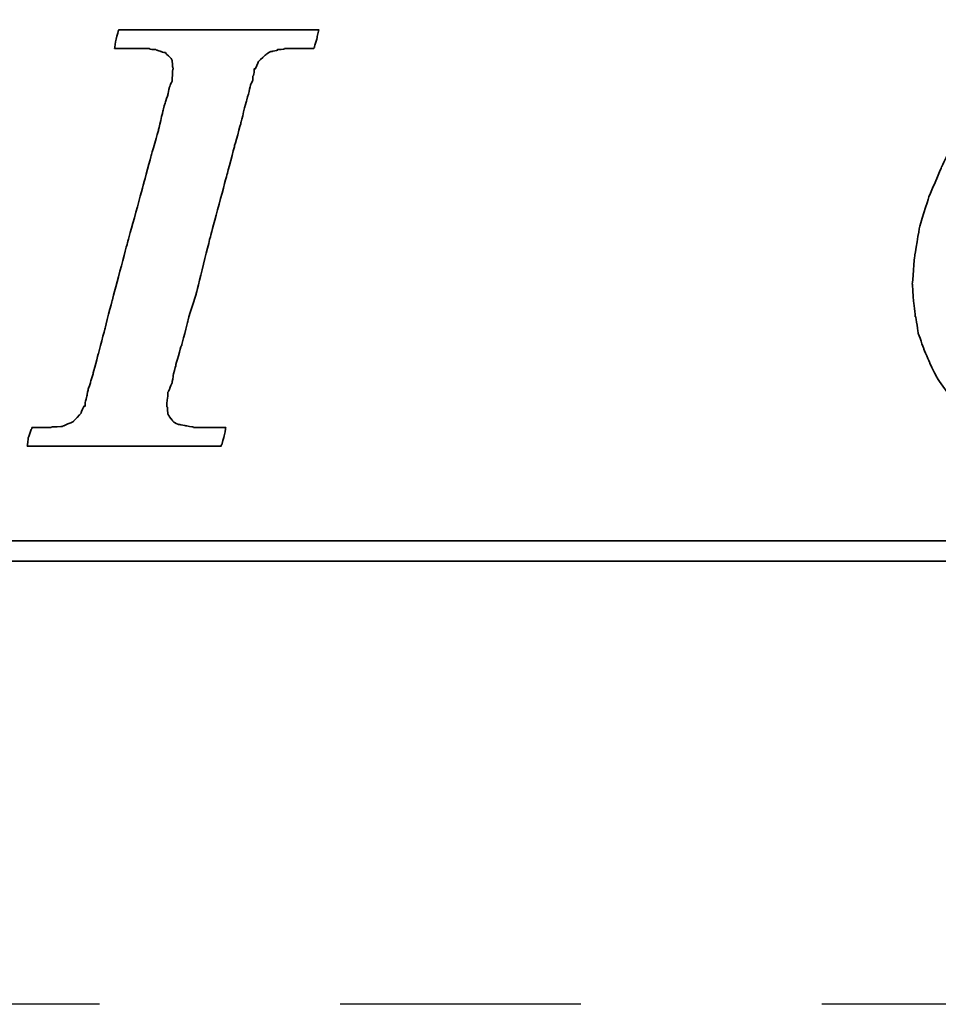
# Model space of a CAD drawing. Extents: x 158 to 713, y 26 to 428.
# Tile 32 of 50: x 675.88 to 680.65, y 86.09 to 91.2. Entities that reach past the tile are written whole.
import ezdxf

# ---------------------------------------------------------------- set-up
doc = ezdxf.new("R2010")
doc.units = 0
doc.header["$MEASUREMENT"] = 0
doc.linetypes.add('CENTER', pattern=[2, 1.25, -0.25, 0.25, -0.25])
for name, color, linetype in [('CL', 1, 'CENTER'), ('DIM', 4, 'CONTINUOUS'), ('layer 1', 7, 'CONTINUOUS')]:
    doc.layers.add(name, color=color, linetype=linetype)

# ---------------------------------------------------------------- blocks, each defined once
blk = doc.blocks.new('TBI MOTION logo(完整正式版)')
at = {"layer": 'layer 1', "color": 22, "lineweight": 35}
for points, knots in [([(-11.34375, -6.98375), (-11.34375, -6.98375), (-10.91375, -7.43875), (-10.91375, -7.43875), (-10.91375, -7.43875), (-10.91375, -7.43875), (-10.38625, -7.87125), (-10.38625, -7.87125), (-10.38625, -7.87125), (-10.38625, -7.87125), (-9.81125, -8.20375), (-9.81125, -8.20375), (-9.81125, -8.20375), (-9.81125, -8.20375), (-9.21125, -8.51875), (-9.21125, -8.51875), (-9.21125, -8.51875), (-9.21125, -8.51875), (-8.51625, -8.75875), (-8.51625, -8.75875), (-8.51625, -8.75875), (-8.51625, -8.75875), (-7.77125, -8.90375), (-7.77125, -8.90375), (-7.77125, -8.90375), (-7.77125, -8.90375), (-6.97875, -8.99875), (-6.97875, -8.99875), (-6.97875, -8.99875), (-6.97875, -8.99875), (-6.14125, -9.02375), (-6.14125, -9.02375), (-6.14125, -9.02375), (-6.14125, -9.02375), (-5.37125, -8.99875), (-5.37125, -8.99875), (-5.37125, -8.99875), (-5.37125, -8.99875), (-4.65375, -8.94875), (-4.65375, -8.94875), (-4.65375, -8.94875), (-4.65375, -8.94875), (-3.93375, -8.80625), (-3.93375, -8.80625), (-3.93375, -8.80625), (-3.93375, -8.80625), (-3.21375, -8.66375), (-3.21375, -8.66375), (-3.21375, -8.66375), (-3.21375, -8.66375), (-2.49375, -8.39875), (-2.49375, -8.39875), (-2.49375, -8.39875), (-2.49375, -8.39875), (-1.79875, -8.13375), (-1.79875, -8.13375), (-1.79875, -8.13375), (-1.79875, -8.13375), (-1.17375, -7.84375), (-1.17375, -7.84375), (-1.17375, -7.84375), (-1.17375, -7.84375), (-0.52375, -7.46375), (-0.52375, -7.46375), (-0.52375, -7.46375), (-0.52375, -7.46375), (0.10124, -7.07875), (0.10124, -7.07875), (0.10124, -7.07875), (0.10124, -7.07875), (0.67625, -6.62375), (0.67625, -6.62375), (0.67625, -6.62375), (0.67625, -6.62375), (1.24874, -6.14375), (1.24874, -6.14375), (1.24874, -6.14375), (1.24874, -6.14375), (1.72874, -5.64125), (1.72874, -5.64125), (1.72874, -5.64125), (1.72874, -5.64125), (2.18624, -5.06375), (2.18624, -5.06375), (2.18624, -5.06375), (2.18624, -5.06375), (2.61625, -4.48874), (2.61625, -4.48874), (2.61625, -4.48874), (2.61625, -4.48874), (3.00125, -3.83874), (3.00125, -3.83874), (3.00125, -3.83874), (3.00125, -3.83874), (3.36124, -3.21374), (3.36124, -3.21374), (3.36124, -3.21374), (3.36124, -3.21374), (3.84374, -1.99125), (3.84374, -1.99125), (3.84374, -1.99125), (3.84374, -1.99125), (4.22625, -0.81875), (4.22625, -0.81875), (4.22625, -0.81875), (4.22625, -0.81875), (4.39125, 0.45624), (4.39125, 0.45624), (4.39125, 0.45624), (4.39125, 0.45624), (4.48874, 1.70124), (4.48874, 1.70124), (4.48874, 1.70124), (4.48874, 1.70124), (4.43874, 2.44625), (4.43874, 2.44625), (4.43874, 2.44625), (4.43874, 2.44625), (4.36874, 3.14125), (4.36874, 3.14125), (4.36874, 3.14125), (4.36874, 3.14125), (4.25125, 3.81125), (4.25125, 3.81125), (4.25125, 3.81125), (4.25125, 3.81125), (4.03124, 4.41125), (4.03124, 4.41125), (4.03124, 4.41125), (4.03124, 4.41125), (3.74374, 5.01125), (3.74374, 5.01125), (3.74374, 5.01125), (3.74374, 5.01125), (3.43124, 5.58875), (3.43124, 5.58875), (3.43124, 5.58875), (3.43124, 5.58875), (3.02625, 6.09125), (3.02625, 6.09125), (3.02625, 6.09125), (3.02625, 6.09125), (2.59374, 6.54875), (2.59374, 6.54875), (2.59374, 6.54875), (2.59374, 6.54875), (2.09124, 6.98125), (2.09124, 6.98125), (2.09124, 6.98125), (2.09124, 6.98125), (1.56124, 7.36625), (1.56124, 7.36625), (1.56124, 7.36625), (1.56124, 7.36625), (0.98624, 7.67625), (0.98624, 7.67625), (0.98624, 7.67625), (0.98624, 7.67625), (0.38624, 7.96375), (0.38624, 7.96375), (0.38624, 7.96375), (0.38624, 7.96375), (-0.25875, 8.15625), (-0.25875, 8.15625), (-0.25875, 8.15625), (-0.25875, 8.15625), (-0.98125, 8.30125), (-0.98125, 8.30125), (-0.98125, 8.30125), (-0.98125, 8.30125), (-1.70124, 8.37125), (-1.70124, 8.37125), (-1.70124, 8.37125), (-1.70124, 8.37125), (-2.49375, 8.39624), (-2.49375, 8.39624), (-2.49375, 8.39624), (-2.49375, 8.39624), (-3.28625, 8.37125), (-3.28625, 8.37125), (-3.28625, 8.37125), (-3.28625, 8.37125), (-4.05125, 8.32125), (-4.05125, 8.32125), (-4.05125, 8.32125), (-4.05125, 8.32125), (-4.77375, 8.18125), (-4.77375, 8.18125), (-4.77375, 8.18125), (-4.77375, 8.18125), (-5.51625, 7.96375), (-5.51625, 7.96375), (-5.51625, 7.96375), (-5.51625, 7.96375), (-6.21125, 7.72625), (-6.21125, 7.72625), (-6.21125, 7.72625), (-6.21125, 7.72625), (-6.92875, 7.43625), (-6.92875, 7.43625), (-6.92875, 7.43625), (-6.92875, 7.43625), (-7.57875, 7.10125), (-7.57875, 7.10125), (-7.57875, 7.10125), (-7.57875, 7.10125), (-8.24875, 6.69125), (-8.24875, 6.69125), (-8.24875, 6.69125), (-8.24875, 6.69125), (-8.84875, 6.26125), (-8.84875, 6.26125), (-8.84875, 6.26125), (-8.84875, 6.26125), (-9.42625, 5.78125), (-9.42625, 5.78125), (-9.42625, 5.78125), (-9.42625, 5.78125), (-9.95375, 5.30125), (-9.95375, 5.30125), (-9.95375, 5.30125), (-9.95375, 5.30125), (-10.43375, 4.79624), (-10.43375, 4.79624), (-10.43375, 4.79624), (-10.43375, 4.79624), (-10.88875, 4.22125), (-10.88875, 4.22125), (-10.88875, 4.22125), (-10.88875, 4.22125), (-11.29875, 3.69375), (-11.29875, 3.69375), (-11.29875, 3.69375), (-11.29875, 3.69375), (-11.63375, 3.09125), (-11.63375, 3.09125), (-11.63375, 3.09125), (-11.63375, 3.09125), (-11.91875, 2.49625), (-11.91875, 2.49625), (-11.91875, 2.49625), (-11.91875, 2.49625), (-12.44875, 1.24625), (-12.44875, 1.24625), (-12.44875, 1.24625), (-12.44875, 1.24625), (-12.80875, 0.06874), (-12.80875, 0.06874), (-12.80875, 0.06874), (-12.80875, 0.06874), (-12.99875, -1.07875), (-12.99875, -1.07875), (-12.99875, -1.07875), (-12.99875, -1.07875), (-13.09375, -2.18375), (-13.09375, -2.18375), (-13.09375, -2.18375), (-13.09375, -2.18375), (-13.04875, -2.85375), (-13.04875, -2.85375), (-13.04875, -2.85375), (-13.04875, -2.85375), (-12.97375, -3.50375), (-12.97375, -3.50375), (-12.97375, -3.50375), (-12.97375, -3.50375), (-12.95375, -3.50375), (-12.95375, -3.50375), (-12.95375, -3.50375), (-12.95375, -3.50375), (-12.85375, -4.17375), (-12.85375, -4.17375), (-12.85375, -4.17375), (-12.85375, -4.17375), (-12.63875, -4.77624), (-12.63875, -4.77624), (-12.63875, -4.77624), (-12.63875, -4.77624), (-12.39875, -5.35125), (-12.39875, -5.35125), (-12.39875, -5.35125), (-12.39875, -5.35125), (-12.11375, -5.92875), (-12.11375, -5.92875), (-12.11375, -5.92875), (-12.11375, -5.92875), (-11.75375, -6.45375), (-11.75375, -6.45375), (-11.75375, -6.45375), (-11.75375, -6.45375), (-11.34375, -6.98375), (-11.34375, -6.98375)], [0, 0, 0, 0, 0.01369863, 0.01369863, 0.01369863, 0.01369864, 0.02739726, 0.02739726, 0.02739726, 0.02739727, 0.04109589, 0.04109589, 0.04109589, 0.0410959, 0.05479452, 0.05479452, 0.05479452, 0.05479453, 0.06849315, 0.06849315, 0.06849315, 0.06849316, 0.08219178, 0.08219178, 0.08219178, 0.08219179, 0.09589041, 0.09589041, 0.09589041, 0.09589042, 0.10958904, 0.10958904, 0.10958904, 0.10958905, 0.12328767, 0.12328767, 0.12328767, 0.12328768, 0.1369863, 0.1369863, 0.1369863, 0.13698631, 0.15068493, 0.15068493, 0.15068493, 0.15068494, 0.16438356, 0.16438356, 0.16438356, 0.16438357, 0.17808219, 0.17808219, 0.17808219, 0.1780822, 0.19178082, 0.19178082, 0.19178082, 0.19178083, 0.20547945, 0.20547945, 0.20547945, 0.20547946, 0.21917808, 0.21917808, 0.21917808, 0.21917809, 0.23287671, 0.23287671, 0.23287671, 0.23287672, 0.24657534, 0.24657534, 0.24657534, 0.24657535, 0.26027397, 0.26027397, 0.26027397, 0.26027398, 0.2739726, 0.2739726, 0.2739726, 0.27397261, 0.28767123, 0.28767123, 0.28767123, 0.28767124, 0.30136986, 0.30136986, 0.30136986, 0.30136987, 0.31506849, 0.31506849, 0.31506849, 0.3150685, 0.32876712, 0.32876712, 0.32876712, 0.32876713, 0.34246575, 0.34246575, 0.34246575, 0.34246576, 0.35616438, 0.35616438, 0.35616438, 0.35616439, 0.36986301, 0.36986301, 0.36986301, 0.36986302, 0.38356164, 0.38356164, 0.38356164, 0.38356165, 0.39726027, 0.39726027, 0.39726027, 0.39726028, 0.4109589, 0.4109589, 0.4109589, 0.41095891, 0.42465753, 0.42465753, 0.42465753, 0.42465754, 0.43835616, 0.43835616, 0.43835616, 0.43835617, 0.45205479, 0.45205479, 0.45205479, 0.4520548, 0.46575342, 0.46575342, 0.46575342, 0.46575343, 0.47945205, 0.47945205, 0.47945205, 0.47945206, 0.49315068, 0.49315068, 0.49315068, 0.49315069, 0.50684932, 0.50684932, 0.50684932, 0.50684933, 0.52054795, 0.52054795, 0.52054795, 0.52054796, 0.53424658, 0.53424658, 0.53424658, 0.53424659, 0.54794521, 0.54794521, 0.54794521, 0.54794522, 0.56164384, 0.56164384, 0.56164384, 0.56164385, 0.57534247, 0.57534247, 0.57534247, 0.57534248, 0.5890411, 0.5890411, 0.5890411, 0.58904111, 0.60273973, 0.60273973, 0.60273973, 0.60273974, 0.61643836, 0.61643836, 0.61643836, 0.61643837, 0.63013699, 0.63013699, 0.63013699, 0.630137, 0.64383562, 0.64383562, 0.64383562, 0.64383563, 0.65753425, 0.65753425, 0.65753425, 0.65753426, 0.67123288, 0.67123288, 0.67123288, 0.67123289, 0.68493151, 0.68493151, 0.68493151, 0.68493152, 0.69863014, 0.69863014, 0.69863014, 0.69863015, 0.71232877, 0.71232877, 0.71232877, 0.71232878, 0.7260274, 0.7260274, 0.7260274, 0.72602741, 0.73972603, 0.73972603, 0.73972603, 0.73972604, 0.75342466, 0.75342466, 0.75342466, 0.75342467, 0.76712329, 0.76712329, 0.76712329, 0.7671233, 0.78082192, 0.78082192, 0.78082192, 0.78082193, 0.79452055, 0.79452055, 0.79452055, 0.79452056, 0.80821918, 0.80821918, 0.80821918, 0.80821919, 0.82191781, 0.82191781, 0.82191781, 0.82191782, 0.83561644, 0.83561644, 0.83561644, 0.83561645, 0.84931507, 0.84931507, 0.84931507, 0.84931508, 0.8630137, 0.8630137, 0.8630137, 0.86301371, 0.87671233, 0.87671233, 0.87671233, 0.87671234, 0.89041096, 0.89041096, 0.89041096, 0.89041097, 0.90410959, 0.90410959, 0.90410959, 0.9041096, 0.91780822, 0.91780822, 0.91780822, 0.91780823, 0.93150685, 0.93150685, 0.93150685, 0.93150686, 0.94520548, 0.94520548, 0.94520548, 0.94520549, 0.95890411, 0.95890411, 0.95890411, 0.95890412, 0.97260274, 0.97260274, 0.97260274, 0.97260275, 0.98630137, 0.98630137, 0.98630137, 0.98630138, 1, 1, 1, 1]), ([(-40.59125, -7.94375), (-40.59125, -7.94375), (-40.97375, -7.94375), (-40.97375, -7.94375), (-40.97375, -7.94375), (-40.97375, -7.94375), (-41.38125, -7.94375), (-41.38125, -7.94375), (-41.38125, -7.94375), (-41.38125, -7.94375), (-41.54875, -7.94375), (-41.54875, -7.94375), (-41.54875, -7.94375), (-41.54875, -7.94375), (-41.59875, -7.94375), (-41.59875, -7.94375), (-41.59875, -7.94375), (-41.59875, -7.94375), (-41.88375, -7.94375), (-41.88375, -7.94375), (-41.88375, -7.94375), (-41.88375, -7.94375), (-41.90875, -7.91875), (-41.90875, -7.91875), (-41.90875, -7.91875), (-41.90875, -7.91875), (-42.19875, -7.87125), (-42.19875, -7.87125), (-42.19875, -7.87125), (-42.19875, -7.87125), (-42.43875, -7.82375), (-42.43875, -7.82375), (-42.43875, -7.82375), (-42.43875, -7.82375), (-42.45875, -7.82375), (-42.45875, -7.82375), (-42.45875, -7.82375), (-42.45875, -7.82375), (-42.48625, -7.82375), (-42.48625, -7.82375), (-42.48625, -7.82375), (-42.48625, -7.82375), (-42.67625, -7.72375), (-42.67625, -7.72375), (-42.67625, -7.72375), (-42.67625, -7.72375), (-42.70125, -7.70375), (-42.70125, -7.70375), (-42.70125, -7.70375), (-42.70125, -7.70375), (-42.72375, -7.67875), (-42.72375, -7.67875), (-42.72375, -7.67875), (-42.72375, -7.67875), (-42.86875, -7.48875), (-42.86875, -7.48875), (-42.86875, -7.48875), (-42.86875, -7.48875), (-42.89375, -7.43875), (-42.89375, -7.43875), (-42.89375, -7.43875), (-42.89375, -7.43875), (-42.91875, -7.38875), (-42.91875, -7.38875), (-42.91875, -7.38875), (-42.91875, -7.38875), (-42.93875, -7.12875), (-42.93875, -7.12875), (-42.93875, -7.12875), (-42.93875, -7.12875), (-42.96375, -7.10375), (-42.96375, -7.10375), (-42.96375, -7.10375), (-42.96375, -7.10375), (-42.96375, -7.05375), (-42.96375, -7.05375), (-42.96375, -7.05375), (-42.96375, -7.05375), (-42.96375, -7.00875), (-42.96375, -7.00875), (-42.96375, -7.00875), (-42.96375, -7.00875), (-42.91875, -6.69625), (-42.91875, -6.69625), (-42.91875, -6.69625), (-42.91875, -6.69625), (-42.91875, -6.62375), (-42.91875, -6.62375), (-42.91875, -6.62375), (-42.91875, -6.62375), (-42.91875, -6.59625), (-42.91875, -6.59625), (-42.91875, -6.59625), (-42.91875, -6.59625), (-42.91875, -6.57375), (-42.91875, -6.57375), (-42.91875, -6.57375), (-42.91875, -6.57375), (-42.91875, -6.52875), (-42.91875, -6.52875), (-42.91875, -6.52875), (-42.91875, -6.52875), (-42.89375, -6.50375), (-42.89375, -6.50375), (-42.89375, -6.50375), (-42.89375, -6.50375), (-42.84375, -6.38375), (-42.84375, -6.38375), (-42.84375, -6.38375), (-42.84375, -6.38375), (-42.84375, -6.35875), (-42.84375, -6.35875), (-42.84375, -6.35875), (-42.84375, -6.35875), (-42.74625, -6.14375), (-42.74625, -6.14375), (-42.74625, -6.14375), (-42.74625, -6.14375), (-42.70125, -5.85375), (-42.70125, -5.85375), (-42.70125, -5.85375), (-42.70125, -5.85375), (-42.60375, -5.47125), (-42.60375, -5.47125), (-42.60375, -5.47125), (-42.60375, -5.47125), (-42.60375, -5.44875), (-42.60375, -5.44875), (-42.60375, -5.44875), (-42.60375, -5.44875), (-42.38875, -4.67875), (-42.38875, -4.67875), (-42.38875, -4.67875), (-42.38875, -4.67875), (-42.36375, -4.65375), (-42.36375, -4.65375), (-42.36375, -4.65375), (-42.36375, -4.65375), (-42.12375, -3.69625), (-42.12375, -3.69625), (-42.12375, -3.69625), (-42.12375, -3.69625), (-42.12375, -3.67374), (-42.12375, -3.67374), (-42.12375, -3.67374), (-42.12375, -3.67374), (-41.78875, -2.59374), (-41.78875, -2.59374), (-41.78875, -2.59374), (-41.78875, -2.59374), (-41.18875, -0.19375), (-41.18875, -0.19375), (-41.18875, -0.19375), (-41.18875, -0.19375), (-40.54375, 2.20624), (-40.54375, 2.20624), (-40.54375, 2.20624), (-40.54375, 2.20624), (-40.25375, 3.30875), (-40.25375, 3.30875), (-40.25375, 3.30875), (-40.25375, 3.30875), (-39.98875, 4.27125), (-39.98875, 4.27125), (-39.98875, 4.27125), (-39.98875, 4.27125), (-39.77375, 5.13125), (-39.77375, 5.13125), (-39.77375, 5.13125), (-39.77375, 5.13125), (-39.67875, 5.47125), (-39.67875, 5.47125), (-39.67875, 5.47125), (-39.67875, 5.47125), (-39.60375, 5.75625), (-39.60375, 5.75625), (-39.60375, 5.75625), (-39.60375, 5.75625), (-39.60375, 5.78125), (-39.60375, 5.78125), (-39.60375, 5.78125), (-39.60375, 5.78125), (-39.50875, 5.97125), (-39.50875, 5.97125), (-39.50875, 5.97125), (-39.50875, 5.97125), (-39.50875, 6.13875), (-39.50875, 6.13875), (-39.50875, 6.13875), (-39.50875, 6.13875), (-39.48625, 6.16625), (-39.48625, 6.16625), (-39.48625, 6.16625), (-39.48625, 6.16625), (-39.46125, 6.28625), (-39.46125, 6.28625), (-39.46125, 6.28625), (-39.46125, 6.28625), (-39.46125, 6.42625), (-39.46125, 6.42625), (-39.46125, 6.42625), (-39.46125, 6.42625), (-39.41375, 6.42625), (-39.41375, 6.42625), (-39.41375, 6.42625), (-39.41375, 6.42625), (-39.29375, 6.69125), (-39.29375, 6.69125), (-39.29375, 6.69125), (-39.29375, 6.69125), (-39.26875, 6.74125), (-39.26875, 6.74125), (-39.26875, 6.74125), (-39.26875, 6.74125), (-39.24375, 6.76625), (-39.24375, 6.76625), (-39.24375, 6.76625), (-39.24375, 6.76625), (-38.98375, 7.00624), (-38.98375, 7.00624), (-38.98375, 7.00624), (-38.98375, 7.00624), (-38.95625, 7.02624), (-38.95625, 7.02624), (-38.95625, 7.02624), (-38.95625, 7.02624), (-38.78875, 7.12624), (-38.78875, 7.12624), (-38.78875, 7.12624), (-38.78875, 7.12624), (-38.76375, 7.12624), (-38.76375, 7.12624), (-38.76375, 7.12624), (-38.76375, 7.12624), (-38.74375, 7.12624), (-38.74375, 7.12624), (-38.74375, 7.12624), (-38.74375, 7.12624), (-38.52875, 7.17125), (-38.52875, 7.17125), (-38.52875, 7.17125), (-38.52875, 7.17125), (-38.52875, 7.19624), (-38.52875, 7.19624), (-38.52875, 7.19624), (-38.52875, 7.19624), (-38.50375, 7.19624), (-38.50375, 7.19624), (-38.50375, 7.19624), (-38.50375, 7.19624), (-38.26125, 7.21875), (-38.26125, 7.21875), (-38.26125, 7.21875), (-38.26125, 7.21875), (-38.23875, 7.24624), (-38.23875, 7.24624), (-38.23875, 7.24624), (-38.23875, 7.24624), (-38.21625, 7.24624), (-38.21625, 7.24624), (-38.21625, 7.24624), (-38.21625, 7.24624), (-38.18875, 7.24624), (-38.18875, 7.24624), (-38.18875, 7.24624), (-38.18875, 7.24624), (-37.90375, 7.24624), (-37.90375, 7.24624), (-37.90375, 7.24624), (-37.90375, 7.24624), (-37.85375, 7.24624), (-37.85375, 7.24624), (-37.85375, 7.24624), (-37.85375, 7.24624), (-37.75875, 7.24624), (-37.75875, 7.24624), (-37.75875, 7.24624), (-37.75875, 7.24624), (-37.42375, 7.24624), (-37.42375, 7.24624), (-37.42375, 7.24624), (-37.42375, 7.24624), (-37.08875, 7.24624), (-37.08875, 7.24624), (-37.08875, 7.24624), (-37.08875, 7.24624), (-37.06375, 7.24624), (-37.06375, 7.24624), (-37.06375, 7.24624), (-37.06375, 7.24624), (-37.06375, 7.26624), (-37.06375, 7.26624), (-37.06375, 7.26624), (-37.06375, 7.26624), (-37.03875, 7.29125), (-37.03875, 7.29125), (-37.03875, 7.29125), (-37.03875, 7.29125), (-37.03875, 7.31625), (-37.03875, 7.31625), (-37.03875, 7.31625), (-37.03875, 7.31625), (-36.94125, 7.67625), (-36.94125, 7.67625), (-36.94125, 7.67625), (-36.94125, 7.67625), (-36.86875, 7.98625), (-36.86875, 7.98625), (-36.86875, 7.98625), (-36.86875, 7.98625), (-36.98875, 7.98625), (-36.98875, 7.98625), (-36.98875, 7.98625), (-36.98875, 7.98625), (-37.42375, 7.98625), (-37.42375, 7.98625), (-37.42375, 7.98625), (-37.42375, 7.98625), (-37.94875, 7.98625), (-37.94875, 7.98625), (-37.94875, 7.98625), (-37.94875, 7.98625), (-38.57375, 7.98625), (-38.57375, 7.98625), (-38.57375, 7.98625), (-38.57375, 7.98625), (-39.29375, 7.98625), (-39.29375, 7.98625), (-39.29375, 7.98625), (-39.29375, 7.98625), (-40.82875, 7.98625), (-40.82875, 7.98625), (-40.82875, 7.98625), (-40.82875, 7.98625), (-42.36375, 7.98625), (-42.36375, 7.98625), (-42.36375, 7.98625), (-42.36375, 7.98625), (-43.08375, 7.98625), (-43.08375, 7.98625), (-43.08375, 7.98625), (-43.08375, 7.98625), (-43.70875, 7.98625), (-43.70875, 7.98625), (-43.70875, 7.98625), (-43.70875, 7.98625), (-44.23375, 7.98625), (-44.23375, 7.98625), (-44.23375, 7.98625), (-44.23375, 7.98625), (-44.66875, 7.98625), (-44.66875, 7.98625), (-44.66875, 7.98625), (-44.66875, 7.98625), (-44.88375, 7.98625), (-44.88375, 7.98625), (-44.88375, 7.98625), (-44.88375, 7.98625), (-44.90875, 7.94125), (-44.90875, 7.94125), (-44.90875, 7.94125), (-44.90875, 7.94125), (-44.90875, 7.91625), (-44.90875, 7.91625), (-44.90875, 7.91625), (-44.90875, 7.91625), (-45.00375, 7.55625), (-45.00375, 7.55625), (-45.00375, 7.55625), (-45.00375, 7.55625), (-45.05375, 7.24624), (-45.05375, 7.24624), (-45.05375, 7.24624), (-45.05375, 7.24624), (-44.61875, 7.24624), (-44.61875, 7.24624), (-44.61875, 7.24624), (-44.61875, 7.24624), (-44.11375, 7.24624), (-44.11375, 7.24624), (-44.11375, 7.24624), (-44.11375, 7.24624), (-43.99375, 7.24624), (-43.99375, 7.24624), (-43.99375, 7.24624), (-43.99375, 7.24624), (-43.94625, 7.24624), (-43.94625, 7.24624), (-43.94625, 7.24624), (-43.94625, 7.24624), (-43.92374, 7.24624), (-43.92374, 7.24624), (-43.92374, 7.24624), (-43.92374, 7.24624), (-43.65875, 7.24624), (-43.65875, 7.24624), (-43.65875, 7.24624), (-43.65875, 7.24624), (-43.63875, 7.21875), (-43.63875, 7.21875), (-43.63875, 7.21875), (-43.63875, 7.21875), (-43.46875, 7.19624), (-43.46875, 7.19624), (-43.46875, 7.19624), (-43.46875, 7.19624), (-43.39875, 7.19624), (-43.39875, 7.19624), (-43.39875, 7.19624), (-43.39875, 7.19624), (-43.37125, 7.17125), (-43.37125, 7.17125), (-43.37125, 7.17125), (-43.37125, 7.17125), (-43.34875, 7.17125), (-43.34875, 7.17125), (-43.34875, 7.17125), (-43.34875, 7.17125), (-43.20375, 7.12624), (-43.20375, 7.12624), (-43.20375, 7.12624), (-43.20375, 7.12624), (-43.05875, 7.07624), (-43.05875, 7.07624), (-43.05875, 7.07624), (-43.05875, 7.07624), (-43.01375, 7.07624), (-43.01375, 7.07624), (-43.01375, 7.07624), (-43.01375, 7.07624), (-42.98875, 7.02624), (-42.98875, 7.02624), (-42.98875, 7.02624), (-42.98875, 7.02624), (-42.79875, 6.86125), (-42.79875, 6.86125), (-42.79875, 6.86125), (-42.79875, 6.86125), (-42.77375, 6.81125), (-42.77375, 6.81125), (-42.77375, 6.81125), (-42.77375, 6.81125), (-42.74625, 6.76625), (-42.74625, 6.76625), (-42.74625, 6.76625), (-42.74625, 6.76625), (-42.72375, 6.47625), (-42.72375, 6.47625), (-42.72375, 6.47625), (-42.72375, 6.47625), (-42.70125, 6.45124), (-42.70125, 6.45124), (-42.70125, 6.45124), (-42.70125, 6.45124), (-42.70125, 6.42625), (-42.70125, 6.42625), (-42.70125, 6.42625), (-42.70125, 6.42625), (-42.72375, 6.40625), (-42.72375, 6.40625), (-42.72375, 6.40625), (-42.72375, 6.40625), (-42.74625, 5.97125), (-42.74625, 5.97125), (-42.74625, 5.97125), (-42.74625, 5.97125), (-42.74625, 5.94625), (-42.74625, 5.94625), (-42.74625, 5.94625), (-42.74625, 5.94625), (-42.74625, 5.92625), (-42.74625, 5.92625), (-42.74625, 5.92625), (-42.74625, 5.92625), (-42.77375, 5.87625), (-42.77375, 5.87625), (-42.77375, 5.87625), (-42.77375, 5.87625), (-42.81875, 5.80625), (-42.81875, 5.80625), (-42.81875, 5.80625), (-42.81875, 5.80625), (-42.86875, 5.63625), (-42.86875, 5.63625), (-42.86875, 5.63625), (-42.86875, 5.63625), (-42.91875, 5.39625), (-42.91875, 5.39625), (-42.91875, 5.39625), (-42.91875, 5.39625), (-42.91875, 5.37124), (-42.91875, 5.37124), (-42.91875, 5.37124), (-42.91875, 5.37124), (-43.01375, 5.10874), (-43.01375, 5.10874), (-43.01375, 5.10874), (-43.01375, 5.10874), (-43.10875, 4.77124), (-43.10875, 4.77124), (-43.10875, 4.77124), (-43.10875, 4.77124), (-43.29875, 3.95625), (-43.29875, 3.95625), (-43.29875, 3.95625), (-43.29875, 3.95625), (-43.58875, 2.95125), (-43.58875, 2.95125), (-43.58875, 2.95125), (-43.58875, 2.95125), (-43.87375, 1.87125), (-43.87375, 1.87125), (-43.87375, 1.87125), (-43.87375, 1.87125), (-44.52625, -0.50374), (-44.52625, -0.50374), (-44.52625, -0.50374), (-44.52625, -0.50374), (-45.14875, -2.85375), (-45.14875, -2.85375), (-45.14875, -2.85375), (-45.14875, -2.85375), (-45.43375, -3.95875), (-45.43375, -3.95875), (-45.43375, -3.95875), (-45.43375, -3.95875), (-45.69875, -4.96875), (-45.69875, -4.96875), (-45.69875, -4.96875), (-45.69875, -4.96875), (-45.91375, -5.78375), (-45.91375, -5.78375), (-45.91375, -5.78375), (-45.91375, -5.78375), (-46.01375, -6.11875), (-46.01375, -6.11875), (-46.01375, -6.11875), (-46.01375, -6.11875), (-46.01375, -6.14375), (-46.01375, -6.14375), (-46.01375, -6.14375), (-46.01375, -6.14375), (-46.10875, -6.40875), (-46.10875, -6.40875), (-46.10875, -6.40875), (-46.10875, -6.40875), (-46.15375, -6.64875), (-46.15375, -6.64875), (-46.15375, -6.64875), (-46.15375, -6.64875), (-46.20375, -6.83875), (-46.20375, -6.83875), (-46.20375, -6.83875), (-46.20375, -6.83875), (-46.22875, -6.93375), (-46.22875, -6.93375), (-46.22875, -6.93375), (-46.22875, -6.93375), (-46.22875, -7.07875), (-46.22875, -7.07875), (-46.22875, -7.07875), (-46.22875, -7.07875), (-46.27375, -7.07875), (-46.27375, -7.07875), (-46.27375, -7.07875), (-46.27375, -7.07875), (-46.39375, -7.34375), (-46.39375, -7.34375), (-46.39375, -7.34375), (-46.39375, -7.34375), (-46.39375, -7.36875), (-46.39375, -7.36875), (-46.39375, -7.36875), (-46.39375, -7.36875), (-46.42125, -7.38875), (-46.42125, -7.38875), (-46.42125, -7.38875), (-46.42125, -7.38875), (-46.68375, -7.67875), (-46.68375, -7.67875), (-46.68375, -7.67875), (-46.68375, -7.67875), (-46.70875, -7.70375), (-46.70875, -7.70375), (-46.70875, -7.70375), (-46.70875, -7.70375), (-46.75375, -7.72375), (-46.75375, -7.72375), (-46.75375, -7.72375), (-46.75375, -7.72375), (-47.08875, -7.87125), (-47.08875, -7.87125), (-47.08875, -7.87125), (-47.08875, -7.87125), (-47.11625, -7.87125), (-47.11625, -7.87125), (-47.11625, -7.87125), (-47.11625, -7.87125), (-47.13875, -7.89375), (-47.13875, -7.89375), (-47.13875, -7.89375), (-47.13875, -7.89375), (-47.56875, -7.91875), (-47.56875, -7.91875), (-47.56875, -7.91875), (-47.56875, -7.91875), (-47.59625, -7.94375), (-47.59625, -7.94375), (-47.59625, -7.94375), (-47.59625, -7.94375), (-47.64375, -7.94375), (-47.64375, -7.94375), (-47.64375, -7.94375), (-47.64375, -7.94375), (-47.73625, -7.94375), (-47.73625, -7.94375), (-47.73625, -7.94375), (-47.73625, -7.94375), (-48.07375, -7.94375), (-48.07375, -7.94375), (-48.07375, -7.94375), (-48.07375, -7.94375), (-48.36125, -7.94375), (-48.36125, -7.94375), (-48.36125, -7.94375), (-48.36125, -7.94375), (-48.36125, -7.96625), (-48.36125, -7.96625), (-48.36125, -7.96625), (-48.36125, -7.96625), (-48.36125, -7.99125), (-48.36125, -7.99125), (-48.36125, -7.99125), (-48.36125, -7.99125), (-48.38875, -8.01375), (-48.38875, -8.01375), (-48.38875, -8.01375), (-48.38875, -8.01375), (-48.50875, -8.34875), (-48.50875, -8.34875), (-48.50875, -8.34875), (-48.50875, -8.34875), (-48.55375, -8.68625), (-48.55375, -8.68625), (-48.55375, -8.68625), (-48.55375, -8.68625), (-48.45875, -8.68625), (-48.45875, -8.68625), (-48.45875, -8.68625), (-48.45875, -8.68625), (-48.07375, -8.68625), (-48.07375, -8.68625), (-48.07375, -8.68625), (-48.07375, -8.68625), (-47.52375, -8.68625), (-47.52375, -8.68625), (-47.52375, -8.68625), (-47.52375, -8.68625), (-46.92375, -8.68625), (-46.92375, -8.68625), (-46.92375, -8.68625), (-46.92375, -8.68625), (-46.25375, -8.68625), (-46.25375, -8.68625), (-46.25375, -8.68625), (-46.25375, -8.68625), (-46.20375, -8.68625), (-46.20375, -8.68625), (-46.20375, -8.68625), (-46.20375, -8.68625), (-44.71375, -8.68625), (-44.71375, -8.68625), (-44.71375, -8.68625), (-44.71375, -8.68625), (-43.22875, -8.68625), (-43.22875, -8.68625), (-43.22875, -8.68625), (-43.22875, -8.68625), (-42.55875, -8.68625), (-42.55875, -8.68625), (-42.55875, -8.68625), (-42.55875, -8.68625), (-42.50875, -8.68625), (-42.50875, -8.68625), (-42.50875, -8.68625), (-42.50875, -8.68625), (-41.93375, -8.68625), (-41.93375, -8.68625), (-41.93375, -8.68625), (-41.93375, -8.68625), (-41.38125, -8.68625), (-41.38125, -8.68625), (-41.38125, -8.68625), (-41.38125, -8.68625), (-40.97375, -8.68625), (-40.97375, -8.68625), (-40.97375, -8.68625), (-40.97375, -8.68625), (-40.78125, -8.68625), (-40.78125, -8.68625), (-40.78125, -8.68625), (-40.78125, -8.68625), (-40.78125, -8.63875), (-40.78125, -8.63875), (-40.78125, -8.63875), (-40.78125, -8.63875), (-40.75875, -8.63875), (-40.75875, -8.63875), (-40.75875, -8.63875), (-40.75875, -8.63875), (-40.66375, -8.27875), (-40.66375, -8.27875), (-40.66375, -8.27875), (-40.66375, -8.27875), (-40.59125, -7.94375), (-40.59125, -7.94375)], [0, 0, 0, 0, 0.00558659, 0.00558659, 0.00558659, 0.0055866, 0.01117318, 0.01117318, 0.01117318, 0.01117319, 0.01675978, 0.01675978, 0.01675978, 0.01675979, 0.02234637, 0.02234637, 0.02234637, 0.02234638, 0.02793296, 0.02793296, 0.02793296, 0.02793297, 0.03351955, 0.03351955, 0.03351955, 0.03351956, 0.03910615, 0.03910615, 0.03910615, 0.03910616, 0.04469274, 0.04469274, 0.04469274, 0.04469275, 0.05027933, 0.05027933, 0.05027933, 0.05027934, 0.05586592, 0.05586592, 0.05586592, 0.05586593, 0.06145251, 0.06145251, 0.06145251, 0.06145252, 0.06703911, 0.06703911, 0.06703911, 0.06703912, 0.0726257, 0.0726257, 0.0726257, 0.07262571, 0.07821229, 0.07821229, 0.07821229, 0.0782123, 0.08379888, 0.08379888, 0.08379888, 0.08379889, 0.08938547, 0.08938547, 0.08938547, 0.08938548, 0.09497207, 0.09497207, 0.09497207, 0.09497208, 0.10055866, 0.10055866, 0.10055866, 0.10055867, 0.10614525, 0.10614525, 0.10614525, 0.10614526, 0.11173184, 0.11173184, 0.11173184, 0.11173185, 0.11731844, 0.11731844, 0.11731844, 0.11731845, 0.12290503, 0.12290503, 0.12290503, 0.12290504, 0.12849162, 0.12849162, 0.12849162, 0.12849163, 0.13407821, 0.13407821, 0.13407821, 0.13407822, 0.1396648, 0.1396648, 0.1396648, 0.13966481, 0.1452514, 0.1452514, 0.1452514, 0.14525141, 0.15083799, 0.15083799, 0.15083799, 0.150838, 0.15642458, 0.15642458, 0.15642458, 0.15642459, 0.16201117, 0.16201117, 0.16201117, 0.16201118, 0.16759777, 0.16759777, 0.16759777, 0.16759778, 0.17318436, 0.17318436, 0.17318436, 0.17318437, 0.17877095, 0.17877095, 0.17877095, 0.17877096, 0.18435754, 0.18435754, 0.18435754, 0.18435755, 0.18994413, 0.18994413, 0.18994413, 0.18994414, 0.19553073, 0.19553073, 0.19553073, 0.19553074, 0.20111732, 0.20111732, 0.20111732, 0.20111733, 0.20670391, 0.20670391, 0.20670391, 0.20670392, 0.2122905, 0.2122905, 0.2122905, 0.21229051, 0.21787709, 0.21787709, 0.21787709, 0.2178771, 0.22346369, 0.22346369, 0.22346369, 0.2234637, 0.22905028, 0.22905028, 0.22905028, 0.22905029, 0.23463687, 0.23463687, 0.23463687, 0.23463688, 0.24022346, 0.24022346, 0.24022346, 0.24022347, 0.24581006, 0.24581006, 0.24581006, 0.24581007, 0.25139665, 0.25139665, 0.25139665, 0.25139666, 0.25698324, 0.25698324, 0.25698324, 0.25698325, 0.26256983, 0.26256983, 0.26256983, 0.26256984, 0.26815642, 0.26815642, 0.26815642, 0.26815643, 0.27374302, 0.27374302, 0.27374302, 0.27374303, 0.27932961, 0.27932961, 0.27932961, 0.27932962, 0.2849162, 0.2849162, 0.2849162, 0.28491621, 0.29050279, 0.29050279, 0.29050279, 0.2905028, 0.29608939, 0.29608939, 0.29608939, 0.2960894, 0.30167598, 0.30167598, 0.30167598, 0.30167599, 0.30726257, 0.30726257, 0.30726257, 0.30726258, 0.31284916, 0.31284916, 0.31284916, 0.31284917, 0.31843575, 0.31843575, 0.31843575, 0.31843576, 0.32402235, 0.32402235, 0.32402235, 0.32402236, 0.32960894, 0.32960894, 0.32960894, 0.32960895, 0.33519553, 0.33519553, 0.33519553, 0.33519554, 0.34078212, 0.34078212, 0.34078212, 0.34078213, 0.34636872, 0.34636872, 0.34636872, 0.34636873, 0.35195531, 0.35195531, 0.35195531, 0.35195532, 0.3575419, 0.3575419, 0.3575419, 0.35754191, 0.36312849, 0.36312849, 0.36312849, 0.3631285, 0.36871508, 0.36871508, 0.36871508, 0.36871509, 0.37430168, 0.37430168, 0.37430168, 0.37430169, 0.37988827, 0.37988827, 0.37988827, 0.37988828, 0.38547486, 0.38547486, 0.38547486, 0.38547487, 0.39106145, 0.39106145, 0.39106145, 0.39106146, 0.39664804, 0.39664804, 0.39664804, 0.39664805, 0.40223464, 0.40223464, 0.40223464, 0.40223465, 0.40782123, 0.40782123, 0.40782123, 0.40782124, 0.41340782, 0.41340782, 0.41340782, 0.41340783, 0.41899441, 0.41899441, 0.41899441, 0.41899442, 0.42458101, 0.42458101, 0.42458101, 0.42458102, 0.4301676, 0.4301676, 0.4301676, 0.43016761, 0.43575419, 0.43575419, 0.43575419, 0.4357542, 0.44134078, 0.44134078, 0.44134078, 0.44134079, 0.44692737, 0.44692737, 0.44692737, 0.44692738, 0.45251397, 0.45251397, 0.45251397, 0.45251398, 0.45810056, 0.45810056, 0.45810056, 0.45810057, 0.46368715, 0.46368715, 0.46368715, 0.46368716, 0.46927374, 0.46927374, 0.46927374, 0.46927375, 0.47486034, 0.47486034, 0.47486034, 0.47486035, 0.48044693, 0.48044693, 0.48044693, 0.48044694, 0.48603352, 0.48603352, 0.48603352, 0.48603353, 0.49162011, 0.49162011, 0.49162011, 0.49162012, 0.4972067, 0.4972067, 0.4972067, 0.49720671, 0.5027933, 0.5027933, 0.5027933, 0.50279331, 0.50837989, 0.50837989, 0.50837989, 0.5083799, 0.51396648, 0.51396648, 0.51396648, 0.51396649, 0.51955307, 0.51955307, 0.51955307, 0.51955308, 0.52513966, 0.52513966, 0.52513966, 0.52513967, 0.53072626, 0.53072626, 0.53072626, 0.53072627, 0.53631285, 0.53631285, 0.53631285, 0.53631286, 0.54189944, 0.54189944, 0.54189944, 0.54189945, 0.54748603, 0.54748603, 0.54748603, 0.54748604, 0.55307263, 0.55307263, 0.55307263, 0.55307264, 0.55865922, 0.55865922, 0.55865922, 0.55865923, 0.56424581, 0.56424581, 0.56424581, 0.56424582, 0.5698324, 0.5698324, 0.5698324, 0.56983241, 0.57541899, 0.57541899, 0.57541899, 0.575419, 0.58100559, 0.58100559, 0.58100559, 0.5810056, 0.58659218, 0.58659218, 0.58659218, 0.58659219, 0.59217877, 0.59217877, 0.59217877, 0.59217878, 0.59776536, 0.59776536, 0.59776536, 0.59776537, 0.60335196, 0.60335196, 0.60335196, 0.60335197, 0.60893855, 0.60893855, 0.60893855, 0.60893856, 0.61452514, 0.61452514, 0.61452514, 0.61452515, 0.62011173, 0.62011173, 0.62011173, 0.62011174, 0.62569832, 0.62569832, 0.62569832, 0.62569833, 0.63128492, 0.63128492, 0.63128492, 0.63128493, 0.63687151, 0.63687151, 0.63687151, 0.63687152, 0.6424581, 0.6424581, 0.6424581, 0.64245811, 0.64804469, 0.64804469, 0.64804469, 0.6480447, 0.65363128, 0.65363128, 0.65363128, 0.65363129, 0.65921788, 0.65921788, 0.65921788, 0.65921789, 0.66480447, 0.66480447, 0.66480447, 0.66480448, 0.67039106, 0.67039106, 0.67039106, 0.67039107, 0.67597765, 0.67597765, 0.67597765, 0.67597766, 0.68156425, 0.68156425, 0.68156425, 0.68156426, 0.68715084, 0.68715084, 0.68715084, 0.68715085, 0.69273743, 0.69273743, 0.69273743, 0.69273744, 0.69832402, 0.69832402, 0.69832402, 0.69832403, 0.70391061, 0.70391061, 0.70391061, 0.70391062, 0.70949721, 0.70949721, 0.70949721, 0.70949722, 0.7150838, 0.7150838, 0.7150838, 0.71508381, 0.72067039, 0.72067039, 0.72067039, 0.7206704, 0.72625698, 0.72625698, 0.72625698, 0.72625699, 0.73184358, 0.73184358, 0.73184358, 0.73184359, 0.73743017, 0.73743017, 0.73743017, 0.73743018, 0.74301676, 0.74301676, 0.74301676, 0.74301677, 0.74860335, 0.74860335, 0.74860335, 0.74860336, 0.75418994, 0.75418994, 0.75418994, 0.75418995, 0.75977654, 0.75977654, 0.75977654, 0.75977655, 0.76536313, 0.76536313, 0.76536313, 0.76536314, 0.77094972, 0.77094972, 0.77094972, 0.77094973, 0.77653631, 0.77653631, 0.77653631, 0.77653632, 0.78212291, 0.78212291, 0.78212291, 0.78212292, 0.7877095, 0.7877095, 0.7877095, 0.78770951, 0.79329609, 0.79329609, 0.79329609, 0.7932961, 0.79888268, 0.79888268, 0.79888268, 0.79888269, 0.80446927, 0.80446927, 0.80446927, 0.80446928, 0.81005587, 0.81005587, 0.81005587, 0.81005588, 0.81564246, 0.81564246, 0.81564246, 0.81564247, 0.82122905, 0.82122905, 0.82122905, 0.82122906, 0.82681564, 0.82681564, 0.82681564, 0.82681565, 0.83240223, 0.83240223, 0.83240223, 0.83240224, 0.83798883, 0.83798883, 0.83798883, 0.83798884, 0.84357542, 0.84357542, 0.84357542, 0.84357543, 0.84916201, 0.84916201, 0.84916201, 0.84916202, 0.8547486, 0.8547486, 0.8547486, 0.85474861, 0.8603352, 0.8603352, 0.8603352, 0.86033521, 0.86592179, 0.86592179, 0.86592179, 0.8659218, 0.87150838, 0.87150838, 0.87150838, 0.87150839, 0.87709497, 0.87709497, 0.87709497, 0.87709498, 0.88268156, 0.88268156, 0.88268156, 0.88268157, 0.88826816, 0.88826816, 0.88826816, 0.88826817, 0.89385475, 0.89385475, 0.89385475, 0.89385476, 0.89944134, 0.89944134, 0.89944134, 0.89944135, 0.90502793, 0.90502793, 0.90502793, 0.90502794, 0.91061453, 0.91061453, 0.91061453, 0.91061454, 0.91620112, 0.91620112, 0.91620112, 0.91620113, 0.92178771, 0.92178771, 0.92178771, 0.92178772, 0.9273743, 0.9273743, 0.9273743, 0.92737431, 0.93296089, 0.93296089, 0.93296089, 0.9329609, 0.93854749, 0.93854749, 0.93854749, 0.9385475, 0.94413408, 0.94413408, 0.94413408, 0.94413409, 0.94972067, 0.94972067, 0.94972067, 0.94972068, 0.95530726, 0.95530726, 0.95530726, 0.95530727, 0.96089385, 0.96089385, 0.96089385, 0.96089386, 0.96648045, 0.96648045, 0.96648045, 0.96648046, 0.97206704, 0.97206704, 0.97206704, 0.97206705, 0.97765363, 0.97765363, 0.97765363, 0.97765364, 0.98324022, 0.98324022, 0.98324022, 0.98324023, 0.98882682, 0.98882682, 0.98882682, 0.98882683, 0.99441341, 0.99441341, 0.99441341, 0.99441342, 1, 1, 1, 1]), ([(75.90875, -9.47875), (75.90875, -9.47875), (75.90875, -12.28625), (75.90875, -12.28625), (75.90875, -12.28625), (75.90875, -12.28625), (75.90875, -12.47875), (75.90875, -12.47875), (75.90875, -12.47875), (75.90875, -12.47875), (75.71625, -12.47875), (75.71625, -12.47875), (75.71625, -12.47875), (75.71625, -12.47875), (-88.32875, -12.47875), (-88.32875, -12.47875), (-88.32875, -12.47875), (-88.32875, -12.47875), (-88.32875, -13.29375), (-88.32875, -13.29375), (-88.32875, -13.29375), (-88.32875, -13.29375), (82.89125, -13.29375), (82.89125, -13.29375), (82.89125, -13.29375), (82.89125, -13.29375), (75.90875, -9.47875), (75.90875, -9.47875)], [0, 0, 0, 0, 0.14285714, 0.14285714, 0.14285714, 0.14285715, 0.28571429, 0.28571429, 0.28571429, 0.2857143, 0.42857143, 0.42857143, 0.42857143, 0.42857144, 0.57142857, 0.57142857, 0.57142857, 0.57142858, 0.71428571, 0.71428571, 0.71428571, 0.71428572, 0.85714286, 0.85714286, 0.85714286, 0.85714287, 1, 1, 1, 1])]:
    blk.add_open_spline(points, degree=3, knots=knots, dxfattribs=at)

msp = doc.modelspace()

# ---------------------------------------------------------------- linework, layer by layer
at = {"layer": 'CL', "color": 7, "linetype": 'CENTER', "ltscale": 5}
msp.add_line((706.2951, 86.0863), (648.8618, 86.0863), dxfattribs=at)

# ---------------------------------------------------------------- block references
at = {"layer": 'DIM', "xscale": 0.1295999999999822, "yscale": 0.1295999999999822, "zscale": 0.1295999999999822}
msp.add_blockref('TBI MOTION logo(完整正式版)', (682.2127, 90.1096), dxfattribs=at)

doc.saveas('drawing.dxf')
